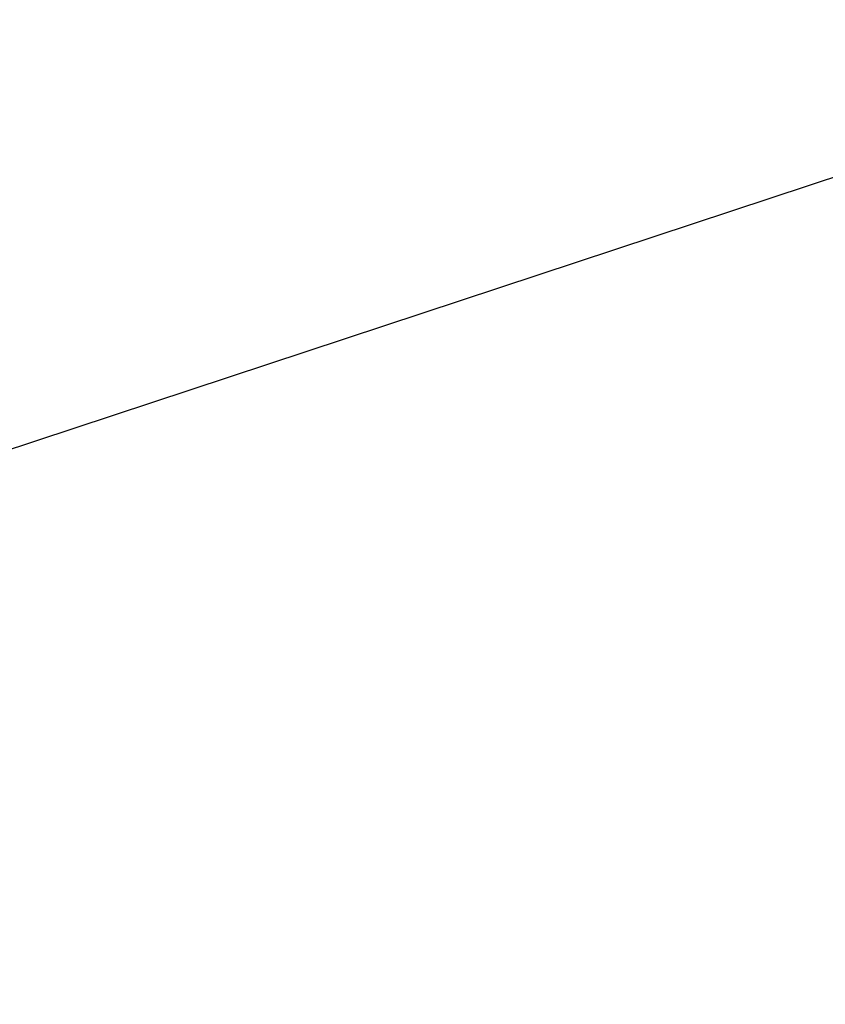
# Model space of a CAD drawing. Header units: inches. Extents: x -213 to 429, y -72 to 85.
# Tile 187 of 256: x 259.0931 to 259.1269, y 39.011 to 39.0524. Entities that reach past the tile are written whole.
import ezdxf
from ezdxf.enums import TextEntityAlignment as Align

# ---------------------------------------------------------------- set-up
doc = ezdxf.new("R2010")
doc.units = ezdxf.units.IN
doc.header["$LTSCALE"] = 96
doc.header["$MEASUREMENT"] = 0
for name, color, linetype in [('A-FURN-3-POPPY-SEAT-BASE-METAL', 254, 'Continuous'), ('A-FURN-3-POPPY-SEAT-CASTER', 254, 'Continuous'), ('A-FURN-HAWORTH-ATT', 251, 'Continuous')]:
    doc.layers.add(name, color=color, linetype=linetype)
doc.styles.get("Standard").update_dxf_attribs({"font": 'trebuc.ttf'})

# ---------------------------------------------------------------- blocks, each defined once
blk = doc.blocks.new('SPG-5-3D-3')
at = {"layer": 'A-FURN-3-POPPY-SEAT-BASE-METAL', "invisible_edges": 10}
blk.add_3dface([(10.84872, -7.874835, 2.64372), (10.781534, -7.945681, 2.64372), (10.174082, -7.616122, 2.64372), (10.196844, -7.521175, 2.64372)], dxfattribs=at)
at = {"layer": 'A-FURN-3-POPPY-SEAT-CASTER', "invisible_edges": 10}
blk.add_3dface([(10.090796, -7.532293, 2.375984), (10.077445, -7.638997, 2.375984), (10.231168, -7.655094, 2.375984), (10.241897, -7.573594, 2.375984)], dxfattribs=at)
at = {"layer": 'A-FURN-HAWORTH-ATT', "flags": 1}
for tag, p in [('HAWMC', (0, 0)), ('HAWPN', (0, -0.166667)), ('HAWSN', (0, -0.333333))]:
    blk.add_attdef(tag, text='', height=0.1, dxfattribs=at).set_placement(p, align=Align.TOP_CENTER)

msp = doc.modelspace()

# ---------------------------------------------------------------- block references
at = {"rotation": 301.777995}
msp.add_blockref('SPG-5-3D-3', (260.169007, 51.680894), dxfattribs=at)

doc.saveas('drawing.dxf')
